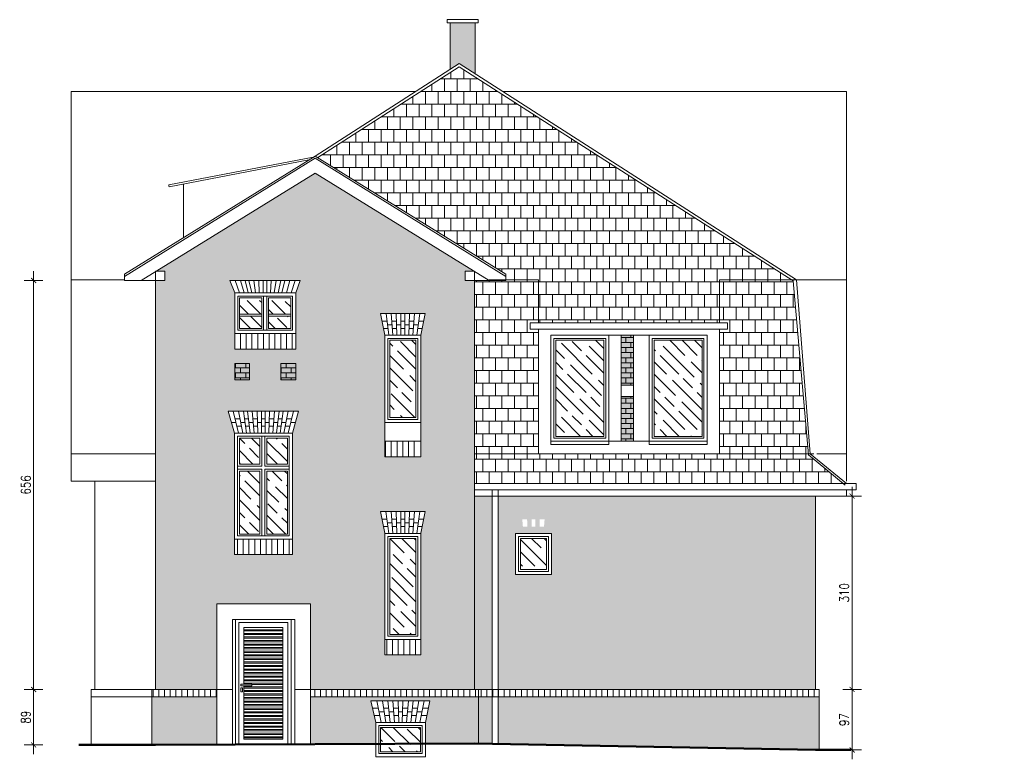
# Model space of a CAD drawing. Header units: millimetres. Extents: x 284606 to 569416, y -192995 to -95103.
# Tile 58 of 178: x 286613 to 288192, y -98790 to -97604. Entities that reach past the tile are written whole.
import ezdxf

# ---------------------------------------------------------------- set-up
doc = ezdxf.new("R2010")
doc.units = ezdxf.units.MM
doc.layers.get('0').update_dxf_attribs({"lineweight": 0})
for name, color, linetype, lineweight in [('!STR_Elewacje 0.15', 10, 'Continuous', 15), ('!STR_Konstrukcja 0.20', 200, 'Continuous', 20), ('!STR_Konstrukcja 0.50', 72, 'Continuous', 50), ('!STR_Kreskowanie', 253, 'Continuous', 5), ('!STR_Ocieplenie 0.05', 1, 'Continuous', 5), ('!STR_Stolarka drzwiowa', 30, 'Continuous', 15), ('!STR_Stolarka okienna', 72, 'Continuous', 15), ('!STR_Wymiarowanie', 254, 'Continuous', 9)]:
    doc.layers.add(name, color=color, linetype=linetype, lineweight=lineweight)
doc.layers.add('!STR_Kreskowanie ścian', color=7, linetype='Continuous', lineweight=5, true_color=0xa6a6a6)
doc.styles.add('EKO 1-10', font='romans.shx', dxfattribs={"width": 0.8, "height": 15})
doc.dimstyles.new('EKO wymiar 1-10', dxfattribs={"dimtxt": 15, "dimasz": 8, "dimexe": 15, "dimexo": 15, "dimgap": 5, "dimtad": 1, "dimdec": 0, "dimtxsty": 'EKO 1-10', "dimblk": 'ARCHTICK', "dimcen": 10, "dimdle": 15, "dimclrd": 256, "dimclre": 256, "dimclrt": 256, "dimazin": 2, "dimtfac": 1, "dimtdec": 0, "dimtmove": 2, "dimatfit": 3, "dimldrblk": 'ARCHTICK', "dimfxl": 15, "dimfxlon": 1, "dimlwd": -1, "dimlwe": -1, "dimarcsym": 0})

# ---------------------------------------------------------------- blocks, each defined once
blk = doc.blocks.new('_ArchTick')
at = {"color": 0, "linetype": 'ByBlock', "const_width": 0.15}
blk.add_lwpolyline([(-0.5, -0.5), (0.5, 0.5)], dxfattribs=at)
blk = doc.blocks.new('*D122')
at = {"layer": '!STR_Wymiarowanie', "ltscale": 1.5, "transparency": 16777216}
for p, q in [((286635.2, -98692.6), (286635.2, -98006.7)), ((286650.2, -98021.7), (286620.2, -98021.7)), ((286650.2, -98677.6), (286620.2, -98677.6))]:
    blk.add_line(p, q, dxfattribs=at)
at = {"layer": 'Defpoints', "color": 0, "ltscale": 1.5, "transparency": 16777216}
for p in [(286635.2, -98021.7), (286830.8, -98021.7), (286830.8, -98677.6)]:
    blk.add_point(p, dxfattribs=at)
at = {"layer": '!STR_Wymiarowanie', "ltscale": 1.5, "transparency": 16777216, "xscale": 8, "yscale": 8, "zscale": 8}
for p, rotation in [((286635.2, -98021.7), 90), ((286635.2, -98677.6), 270)]:
    blk.add_blockref('_ArchTick', p, dxfattribs=dict(at, rotation=rotation))
at = {"layer": '!STR_Wymiarowanie', "ltscale": 1.5, "transparency": 16777216, "insert": (286622.7, -98349.7), "char_height": 15, "attachment_point": 5, "rotation": 90, "style": 'EKO 1-10'}
blk.add_mtext('656', dxfattribs=at)
blk = doc.blocks.new('*D123')
at = {"layer": '!STR_Wymiarowanie', "ltscale": 1.5, "transparency": 16777216}
for p, q in [((287947.7, -98352.5), (287947.7, -98692.6)), ((287932.7, -98367.5), (287962.7, -98367.5)), ((287932.7, -98677.6), (287962.7, -98677.6))]:
    blk.add_line(p, q, dxfattribs=at)
at = {"layer": 'Defpoints', "color": 0, "ltscale": 1.5, "transparency": 16777216}
for p in [(287888.8, -98367.5), (287888.8, -98677.6), (287947.7, -98677.6)]:
    blk.add_point(p, dxfattribs=at)
at = {"layer": '!STR_Wymiarowanie', "ltscale": 1.5, "transparency": 16777216, "xscale": 8, "yscale": 8, "zscale": 8}
for p, rotation in [((287947.7, -98367.5), 90), ((287947.7, -98677.6), 270)]:
    blk.add_blockref('_ArchTick', p, dxfattribs=dict(at, rotation=rotation))
at = {"layer": '!STR_Wymiarowanie', "ltscale": 1.5, "transparency": 16777216, "insert": (287935.2, -98522.5), "char_height": 15, "attachment_point": 5, "rotation": 90, "style": 'EKO 1-10'}
blk.add_mtext('310', dxfattribs=at)
blk = doc.blocks.new('drzwi 2')
at = {"layer": '!STR_Kreskowanie ścian', "ltscale": 1.5}
h = blk.add_hatch(dxfattribs=at)
h.set_pattern_fill('ANSI32', color=256, scale=0.6, angle=135)
h.set_pattern_definition([(180, (-286831.7866, 101932.629), (-4e-16, -5.715), []), (180, (-286833.6916, 101934.534), (-4e-16, -5.715), [])])
h.paths.add_polyline_path([(75.8, 187.2), (13, 187.2), (13, 96.6), (25.9, 96.6), (25.9, 93.9), (13, 93.9), (13, 55), (75.8, 55)])
h.paths.add_polyline_path([(75.8, 55), (13, 55), (13, 8), (75.8, 8)])
at = {"layer": '!STR_Konstrukcja 0.20', "ltscale": 1.5}
blk.add_line((0, 105.9), (0.1, 105.9), dxfattribs=at)
at = {"layer": '!STR_Stolarka drzwiowa', "ltscale": 1.5}
for points in [[(0, 200.2), (88.8, 200.2), (88.8, 0), (0, 0)], [(5, 195.2), (83.8, 195.2), (83.8, 0), (5, 0)], [(8.2, 96.6), (25.9, 96.6), (25.9, 93.9), (8.2, 93.9)], [(8.2, 90.4), (11, 90.4), (11, 84), (8.2, 84)]]:
    blk.add_lwpolyline(points, close=True, dxfattribs=at)
for points in [[(0, 0), (0, 200.2), (88.8, 200.2), (88.8, 0)], [(5, 0), (5, 195.2), (83.8, 195.2), (83.8, 0)], [(13, 96.6), (13, 187.2), (75.8, 187.2), (75.8, 8), (13, 8), (13, 93.9)]]:
    blk.add_lwpolyline(points, dxfattribs=at)
blk = doc.blocks.new('okno 100x175')
at = {"layer": '!STR_Kreskowanie', "ltscale": 0.3}
h = blk.add_hatch(dxfattribs=at)
h.set_pattern_fill('GOST_WOOD', color=256, scale=7, angle=45)
h.set_pattern_definition([(135, (-591764.885, 207373.385), (29.6984848, 29.6984848), [70, -14]), (135, (-591745.086, 207373.385), (29.6984848, 29.6984848), [42, -10.5, 21, -10.5]), (135, (-591720.337, 207368.435), (29.6984848, 29.6984848), [70, -14])])
h.paths.add_polyline_path([(52, 162), (52, 120), (85, 120), (85, 162)])
h.paths.add_polyline_path([(8, 120), (41, 120), (41, 162), (8, 162)])
h.paths.add_polyline_path([(8, 8), (41, 8), (41, 109), (8, 109)])
h.paths.add_polyline_path([(52, 109), (52, 8), (85, 8), (85, 109)])
at = {"layer": '!STR_Kreskowanie ścian', "ltscale": 1.5}
h = blk.add_hatch(dxfattribs=at)
h.set_pattern_fill('ANSI31', color=256, scale=2.9, angle=45)
h.set_pattern_definition([(90, (-591764.885, 207373.385), (-9.2075, 9e-16), [])])
h.paths.add_polyline_path([(96.5, 0), (96.5, -25), (-3.5, -25), (-3.5, 0)])
at = {"layer": '!STR_Elewacje 0.15', "ltscale": 1.5}
for p, q in [((0, 170), (-10, 204.9)), ((103, 204.9), (-10, 204.9)), ((6.5, 170), (-2, 204.9)), ((9, 192.9), (0.9, 192.9)), ((13.5, 170), (6.6, 204.9)), ((19.5, 170), (14.5, 204.9)), ((22.5, 192.9), (16.2, 192.9)), ((25.5, 170), (20.9, 204.9)), ((31.5, 170), (28.6, 204.9)), ((36.8, 192.9), (29.6, 192.9)), ((37.5, 170), (36.5, 204.9)), ((43.5, 170), (43.5, 204.9)), ((49.5, 192.9), (43.5, 192.9)), ((49.5, 170), (49.5, 204.9)), ((55.5, 170), (56.5, 204.9)), ((63.4, 192.9), (56.2, 192.9)), ((61.5, 170), (64.4, 204.9)), ((67.5, 170), (72.1, 204.9)), ((76.8, 192.9), (70.5, 192.9)), ((73.5, 170), (78.5, 204.9)), ((79.5, 170), (86.4, 204.9)), ((92.1, 192.9), (84, 192.9)), ((86.5, 170), (95, 204.9)), ((93, 170), (103, 204.9)), ((2.4, 186.9), (-4.8, 186.9)), ((11.3, 180.9), (3.8, 180.9)), ((11.3, 180.9), (3.8, 180.9)), ((11.3, 180.9), (3.8, 180.9)), ((17.1, 186.9), (10.1, 186.9)), ((24.1, 180.9), (17.9, 180.9)), ((24.1, 180.9), (17.9, 180.9)), ((24.1, 180.9), (17.9, 180.9)), ((30.1, 186.9), (23.3, 186.9)), ((37.2, 180.9), (30.6, 180.9)), ((37.2, 180.9), (30.6, 180.9)), ((37.2, 180.9), (30.6, 180.9)), ((43.5, 186.9), (37, 186.9)), ((49.5, 180.9), (43.5, 180.9)), ((49.5, 180.9), (43.5, 180.9)), ((49.5, 180.9), (43.5, 180.9)), ((56, 186.9), (49.5, 186.9)), ((62.4, 180.9), (55.8, 180.9)), ((62.4, 180.9), (55.8, 180.9)), ((62.4, 180.9), (55.8, 180.9)), ((69.7, 186.9), (62.9, 186.9)), ((75.1, 180.9), (68.9, 180.9)), ((75.1, 180.9), (68.9, 180.9)), ((75.1, 180.9), (68.9, 180.9)), ((82.9, 186.9), (75.9, 186.9)), ((89.2, 180.9), (81.7, 180.9)), ((89.2, 180.9), (81.7, 180.9)), ((89.2, 180.9), (81.7, 180.9)), ((97.8, 186.9), (90.6, 186.9))]:
    blk.add_line(p, q, dxfattribs=at)
blk.add_lwpolyline([(93, 0), (0, 0), (0, -25), (93, -25)], close=True, dxfattribs=at)
at = {"layer": '!STR_Stolarka okienna', "ltscale": 1.5}
for points in [[(93, 0), (93, 170), (0, 170), (0, 0), (93, 0)], [(44, 165), (44, 117)], [(49, 165), (49, 117)], [(44, 117), (5, 117)], [(44, 112), (5, 112)], [(44, 112), (44, 5)], [(88, 117), (49, 117)], [(49, 112), (49, 5)], [(88, 112), (49, 112)]]:
    blk.add_lwpolyline(points, dxfattribs=at)
for points in [[(88, 5), (88, 165), (5, 165), (5, 5)], [(41, 162), (8, 162), (8, 120), (41, 120)], [(85, 162), (52, 162), (52, 120), (85, 120)], [(88, 112), (49, 112), (49, 5), (88, 5)], [(41, 109), (8, 109), (8, 8), (41, 8)], [(85, 109), (52, 109), (52, 8), (85, 8)]]:
    blk.add_lwpolyline(points, close=True, dxfattribs=at)
blk = doc.blocks.new('OKNO 58X170')
at = {"layer": '!STR_Kreskowanie', "ltscale": 0.3}
h = blk.add_hatch(dxfattribs=at)
h.set_pattern_fill('GOST_WOOD', color=256, scale=7, angle=45)
h.set_pattern_definition([(135, (-294727.483, 101179.47), (29.698485, 29.698485), [70, -14]), (135, (-294707.684, 101179.47), (29.698485, 29.698485), [42, -10.5, 21, -10.5]), (135, (-294682.936, 101174.52), (29.698485, 29.698485), [70, -14])])
h.paths.add_polyline_path([(50, 120), (8, 120), (8, 8), (50, 8)])
h.paths.add_polyline_path([(50, 162), (8, 162), (8, 120), (50, 120)])
at = {"layer": '!STR_Kreskowanie ścian', "ltscale": 1.5}
h = blk.add_hatch(dxfattribs=at)
h.set_pattern_fill('ANSI31', color=256, scale=2.9, angle=45)
h.set_pattern_definition([(90, (-591764.885, 207373.385), (-9.2075, 9e-16), [])])
h.paths.add_polyline_path([(56, 0), (56, -25), (-3.5, -25), (-3.5, 0)])
at = {"layer": '!STR_Elewacje 0.15', "ltscale": 1.5}
for p, q in [((65, 204.9), (-7, 204.9)), ((0, 170.3), (-7, 204.9)), ((-4.5, 192.9), (3.5, 192.9)), ((6.5, 170), (1.9, 204.9)), ((13, 170), (10.1, 204.9)), ((11.1, 192.9), (18.8, 192.9)), ((19.5, 170), (18.5, 204.9)), ((26, 170), (26, 204.9)), ((32, 192.9), (26, 192.9)), ((32, 170), (32, 204.9)), ((38.5, 170), (39.5, 204.9)), ((46.9, 192.9), (39.2, 192.9)), ((45, 170), (47.9, 204.9)), ((51.5, 170), (56.1, 204.9)), ((62.5, 192.9), (54.5, 192.9)), ((58, 170.3), (65, 204.9)), ((-2.1, 180.9), (5.1, 180.9)), ((-2.1, 180.9), (5.1, 180.9)), ((-2.1, 180.9), (5.1, 180.9)), ((4.3, 186.9), (11.6, 186.9)), ((12.1, 180.9), (19.2, 180.9)), ((12.1, 180.9), (19.2, 180.9)), ((12.1, 180.9), (19.2, 180.9)), ((19, 186.9), (26, 186.9)), ((32, 180.9), (26, 180.9)), ((32, 180.9), (26, 180.9)), ((32, 180.9), (26, 180.9)), ((39, 186.9), (32, 186.9)), ((45.9, 180.9), (38.8, 180.9)), ((45.9, 180.9), (38.8, 180.9)), ((45.9, 180.9), (38.8, 180.9)), ((53.7, 186.9), (46.4, 186.9)), ((60.1, 180.9), (52.9, 180.9)), ((60.1, 180.9), (52.9, 180.9)), ((60.1, 180.9), (52.9, 180.9))]:
    blk.add_line(p, q, dxfattribs=at)
blk.add_lwpolyline([(58, 0), (0, 0), (0, -25), (58, -25)], close=True, dxfattribs=at)
at = {"layer": '!STR_Stolarka okienna', "ltscale": 1.5}
for points in [[(58, 0), (58, 170), (0, 170), (0, 0), (58, 0)], [(53, 165), (53, 117)], [(53, 112), (53, 5)]]:
    blk.add_lwpolyline(points, dxfattribs=at)
for points in [[(53, 5), (53, 165), (5, 165), (5, 5)], [(50, 162), (8, 162), (8, 8), (50, 8)]]:
    blk.add_lwpolyline(points, close=True, dxfattribs=at)
blk = doc.blocks.new('okno piwnicy')
at = {"layer": '!STR_Kreskowanie', "ltscale": 0.3}
h = blk.add_hatch(dxfattribs=at)
h.set_pattern_fill('GOST_WOOD', color=256, scale=7, angle=45)
h.set_pattern_definition([(135, (-287916.425, 101495.86), (29.698485, 29.698485), [70, -14]), (135, (-287896.626, 101495.86), (29.698485, 29.698485), [42, -10.5, 21, -10.5]), (135, (-287871.878, 101490.91), (29.698485, 29.698485), [70, -14])])
h.paths.add_polyline_path([(71.8, 47), (8, 47), (8, 8), (71.8, 8)])
at = {"layer": '!STR_Elewacje 0.15', "ltscale": 1.5}
for p, q in [((86.7, 89.9), (-7.8, 89.9)), ((0, 55), (-7.8, 89.9)), ((8.9, 55), (2, 89.9)), ((16.1, 55), (10.8, 89.9)), ((23.2, 55), (19.4, 89.9)), ((30.1, 55), (27.3, 89.9)), ((37.1, 55), (36.1, 89.9)), ((42.6, 55), (43.6, 89.9)), ((49.6, 55), (52.5, 89.9)), ((56.5, 55), (60.4, 89.9)), ((63.6, 55), (69, 89.9)), ((70.9, 55), (77.8, 89.9)), ((79.8, 55), (86.7, 89.9)), ((4.3, 77.9), (-5.1, 77.9)), ((6.7, 65.9), (-2.5, 65.9)), ((6.7, 65.9), (-2.5, 65.9)), ((6.7, 65.9), (-2.5, 65.9)), ((13.5, 71.9), (5.5, 71.9)), ((20.7, 77.9), (12.6, 77.9)), ((22, 65.9), (14.5, 65.9)), ((22, 65.9), (14.5, 65.9)), ((22, 65.9), (14.5, 65.9)), ((28.7, 71.9), (21.4, 71.9)), ((36.5, 77.9), (28.3, 77.9)), ((36.8, 65.9), (29.2, 65.9)), ((36.8, 65.9), (29.2, 65.9)), ((36.8, 65.9), (29.2, 65.9)), ((43.1, 71.9), (36.6, 71.9)), ((43, 65.9), (50.5, 65.9)), ((43, 65.9), (50.5, 65.9)), ((43, 65.9), (50.5, 65.9)), ((43.3, 77.9), (51.5, 77.9)), ((51, 71.9), (58.4, 71.9)), ((57.7, 65.9), (65.3, 65.9)), ((57.7, 65.9), (65.3, 65.9)), ((57.7, 65.9), (65.3, 65.9)), ((59.1, 77.9), (67.2, 77.9)), ((66.2, 71.9), (74.3, 71.9)), ((73.1, 65.9), (81.9, 65.9)), ((73.1, 65.9), (81.9, 65.9)), ((73.1, 65.9), (81.9, 65.9)), ((75.4, 77.9), (84.3, 77.9))]:
    blk.add_line(p, q, dxfattribs=at)
at = {"layer": '!STR_Stolarka okienna', "ltscale": 1.5}
for points in [[(0, 55), (79.8, 55), (79.8, 0), (0, 0)], [(5, 50), (74.8, 50), (74.8, 5), (5, 5)], [(8, 47), (71.8, 47), (71.8, 8), (8, 8)]]:
    blk.add_lwpolyline(points, close=True, dxfattribs=at)
blk = doc.blocks.new('*D151')
at = {"layer": '!STR_Wymiarowanie', "ltscale": 1.5, "transparency": 16777216}
for p, q in [((286635.2, -98662.6), (286635.2, -98781.6)), ((286650.2, -98677.6), (286620.2, -98677.6)), ((286650.2, -98766.6), (286620.2, -98766.6))]:
    blk.add_line(p, q, dxfattribs=at)
at = {"layer": 'Defpoints', "color": 0, "ltscale": 1.5, "transparency": 16777216}
for p in [(286824.8, -98677.6), (286635.2, -98766.6), (286824.8, -98766.6)]:
    blk.add_point(p, dxfattribs=at)
at = {"layer": '!STR_Wymiarowanie', "ltscale": 1.5, "transparency": 16777216, "xscale": 8, "yscale": 8, "zscale": 8}
for p, rotation in [((286635.2, -98677.6), 90), ((286635.2, -98766.6), 270)]:
    blk.add_blockref('_ArchTick', p, dxfattribs=dict(at, rotation=rotation))
at = {"layer": '!STR_Wymiarowanie', "ltscale": 1.5, "transparency": 16777216, "insert": (286622.7, -98722.1), "char_height": 15, "attachment_point": 5, "rotation": 90, "style": 'EKO 1-10'}
blk.add_mtext('89', dxfattribs=at)
blk = doc.blocks.new('*D152')
at = {"layer": '!STR_Wymiarowanie', "ltscale": 1.5, "transparency": 16777216}
for p, q in [((287947.7, -98662.6), (287947.7, -98789.6)), ((287932.7, -98677.6), (287962.7, -98677.6)), ((287932.7, -98774.6), (287962.7, -98774.6))]:
    blk.add_line(p, q, dxfattribs=at)
at = {"layer": 'Defpoints', "color": 0, "ltscale": 1.5, "transparency": 16777216}
for p in [(287894.8, -98677.6), (287894.8, -98774.6), (287947.7, -98774.6)]:
    blk.add_point(p, dxfattribs=at)
at = {"layer": '!STR_Wymiarowanie', "ltscale": 1.5, "transparency": 16777216, "xscale": 8, "yscale": 8, "zscale": 8}
for p, rotation in [((287947.7, -98677.6), 90), ((287947.7, -98774.6), 270)]:
    blk.add_blockref('_ArchTick', p, dxfattribs=dict(at, rotation=rotation))
at = {"layer": '!STR_Wymiarowanie', "ltscale": 1.5, "transparency": 16777216, "insert": (287935.2, -98726.1), "char_height": 15, "attachment_point": 5, "rotation": 90, "style": 'EKO 1-10'}
blk.add_mtext('97', dxfattribs=at)
blk = doc.blocks.new('OKNO GÓRA')
at = {"layer": '!STR_Kreskowanie', "ltscale": 0.3}
h = blk.add_hatch(dxfattribs=at)
h.set_pattern_fill('GOST_WOOD', color=256, scale=7, angle=45)
h.set_pattern_definition([(135, (-288886.88, 98283.69), (29.698485, 29.698485), [70, -14]), (135, (-288867.08, 98283.69), (29.698485, 29.698485), [42, -10.5, 21, -10.5]), (135, (-288842.333, 98278.74), (29.698485, 29.698485), [70, -14])])
h.paths.add_polyline_path([(85, 162), (8, 162), (8, 8), (85, 8)])
at = {"layer": '!STR_Ocieplenie 0.05', "ltscale": 1.5}
blk.add_lwpolyline([(0, 0), (93, 0), (93, -5), (0, -5)], close=True, dxfattribs=at)
at = {"layer": '!STR_Stolarka okienna', "ltscale": 1.5}
blk.add_lwpolyline([(93, 0), (93, 170), (0, 170), (0, 0), (93, 0)], dxfattribs=at)
for points in [[(88, 5), (88, 165), (5, 165), (5, 5)], [(85, 162), (8, 162), (8, 8), (85, 8)]]:
    blk.add_lwpolyline(points, close=True, dxfattribs=at)

msp = doc.modelspace()

# ---------------------------------------------------------------- hatches: boundary and pattern name
at = {"layer": '!STR_Elewacje 0.15', "ltscale": 1.5}
h = msp.add_hatch(dxfattribs=at)
h.set_pattern_fill('ANSI31', color=256, scale=2.9, angle=45)
h.set_pattern_definition([(90, (-296935.864, 108993.735), (-9.2075, 9e-16), [])])
h.paths.add_polyline_path([(287055.6, -98106.7), (287055.6, -98131.7), (286957.6, -98131.7), (286957.6, -98106.7)])
at = {"layer": '!STR_Kreskowanie', "ltscale": 0.3}
h = msp.add_hatch(dxfattribs=at)
h.set_pattern_fill('GOST_WOOD', color=256, scale=7, angle=45)
h.set_pattern_definition([(135, (-5501.41, 19.05), (29.698485, 29.698485), [70, -14]), (135, (-5481.61, 19.05), (29.698485, 29.698485), [42, -10.5, 21, -10.5]), (135, (-5456.86, 14.1), (29.698485, 29.698485), [70, -14])])
h.paths.add_polyline_path([(287001.1, -98053.7), (286965.6, -98053.7), (286965.6, -98075.8), (287001.1, -98075.8)])
h.paths.add_polyline_path([(287001.1, -98078.8), (286965.6, -98078.8), (286965.6, -98098.7), (287001.1, -98098.7)])
h.paths.add_polyline_path([(287047.6, -98053.7), (287012.1, -98053.7), (287012.1, -98075.8), (287047.6, -98075.8)])
h.paths.add_polyline_path([(287047.6, -98078.8), (287012.1, -98078.8), (287012.1, -98098.7), (287047.6, -98098.7)])
h = msp.add_hatch(dxfattribs=at)
h.set_pattern_fill('GOST_WOOD', color=256, scale=7, angle=45)
h.set_pattern_definition([(135, (-7529.135, 2899.78), (29.698485, 29.698485), [70, -14]), (135, (-7509.336, 2899.78), (29.698485, 29.698485), [42, -10.5, 21, -10.5]), (135, (-7484.588, 2894.83), (29.698485, 29.698485), [70, -14])])
h.paths.add_polyline_path([(287248.3, -98159.7), (287206.3, -98159.7), (287206.3, -98241.7), (287248.3, -98241.7)])
h.paths.add_polyline_path([(287248.3, -98117.7), (287206.3, -98117.7), (287206.3, -98159.7), (287248.3, -98159.7)])
h = msp.add_hatch(dxfattribs=at)
h.set_pattern_fill('GOST_WOOD', color=256, scale=7, angle=45)
h.set_pattern_definition([(135, (-4813.824, 0), (29.698485, 29.698485), [70, -14]), (135, (-4794.025, -2e-15), (29.698485, 29.698485), [42, -10.5, 21, -10.5]), (135, (-4769.276, -4.95), (29.698485, 29.698485), [70, -14])])
h.paths.add_polyline_path([(287457.7, -98435.3), (287415.7, -98435.3), (287415.7, -98485.3), (287457.7, -98485.3)])
at = {"layer": '!STR_Kreskowanie ścian', "ltscale": 0.3}
h = msp.add_hatch(dxfattribs=at)
h.set_pattern_fill('AR-B816', color=256, scale=0.04)
h.paths.add_polyline_path([(287343.1, -97608.5), (287303.1, -97608.5), (287303.1, -97683.2), (287317.8, -97673.8), (287343.1, -97690.1)])
h.paths.add_polyline_path([(288735.5, -97608.5), (288629.5, -97608.5), (288629.5, -97853.7), (288735.5, -97753.3)])
h.paths.add_polyline_path([(289222, -97608.5), (289067.5, -97608.5), (289067.5, -97673.8), (289222, -97673.8)])
h.paths.add_polyline_path([(289748.1, -97608.5), (289582.5, -97608.5), (289582.5, -97673.8), (289748.1, -97673.8)])
h.paths.add_polyline_path([(289981.7, -97608.5), (289804.2, -97608.5), (289804.2, -97714.7), (289981.7, -97886.5)])
h.paths.add_polyline_path([(291251.3, -97608.5), (291211.3, -97608.5), (291211.3, -97690.1), (291236.6, -97673.8), (291251.3, -97683.2)])
h.paths.add_polyline_path([(292667, -97605.5), (292489.5, -97605.5), (292489.5, -97840.3), (292667, -97707.3)])
h.paths.add_polyline_path([(292888.7, -97605.5), (292723.1, -97605.5), (292723.1, -97673.8), (292888.7, -97673.8)])
h.paths.add_polyline_path([(293403.7, -97605.5), (293249.2, -97605.5), (293249.2, -97673.8), (293403.7, -97673.8)])
h.paths.add_polyline_path([(293841.7, -97611.3), (293735.7, -97611.3), (293735.7, -97756.8), (293799.8, -97822.2), (293841.7, -97822.2)])
at = {"layer": '!STR_Kreskowanie ścian', "ltscale": 1.5}
h = msp.add_hatch(dxfattribs=at)
h.set_pattern_fill('AR-B88', color=256, scale=0.1)
h.paths.add_polyline_path([(287317.8, -97679.4), (287090.7, -97824.8), (287392.4, -98011.7), (287392.4, -98020.8), (287444.6, -98020.8), (287444.6, -98089.7), (287735.1, -98089.7), (287735.1, -98020.8), (287850.9, -98020.8)])
h.paths.add_polyline_path([(287444.6, -98099.7), (287431.4, -98099.7), (287431.4, -98089.7), (287444.6, -98089.7), (287444.6, -98020.8), (287392.4, -98020.8), (287392.4, -98021.7), (287342.4, -98021.7), (287342.4, -98299.8), (287444.6, -98299.8)])
h.paths.add_polyline_path([(287875.8, -98299.8), (287342.4, -98299.8), (287342.4, -98347.5), (287933.7, -98347.5)])
h.paths.add_polyline_path([(287853, -98022.2), (287850.9, -98020.8), (287735.1, -98020.8), (287735.1, -98089.7), (287748.1, -98089.7), (287748.1, -98099.7), (287735.1, -98099.7), (287735.1, -98299.8), (287877.7, -98299.8)])
at = {"layer": '!STR_Kreskowanie ścian', "ltscale": 0.3}
h = msp.add_hatch(dxfattribs=at)
h.set_pattern_fill('AR-B816', color=256, scale=0.04)
h.paths.add_polyline_path([(287342.4, -98021.7), (287327.4, -98021.7), (287327.4, -98006.7), (287342.4, -98006.7), (287086.6, -97849.6), (286830.8, -98006.7), (286845.8, -98006.7), (286845.8, -98021.7), (286830.8, -98021.7), (286830.8, -98677.6), (286929.2, -98677.6), (286929.2, -98540.3), (287079, -98540.3), (287079, -98677.6), (287342.4, -98677.6)])
h.paths.add_polyline_path([(286957.1, -98461.4), (286957.1, -98436.4), (286957.1, -98266.4), (286947.2, -98231.5), (287060.1, -98231.5), (287050.1, -98266.4), (287050.1, -98436.4), (287050.1, -98461.4)], flags=16)
h.paths.add_polyline_path([(286962.1, -98431.4), (286962.1, -98271.4), (287045.1, -98271.4), (287045.1, -98431.4), (287006.1, -98431.4)], flags=0)
h.paths.add_polyline_path([(286965.1, -98428.4), (286965.1, -98327.4), (286998.1, -98327.4), (286998.1, -98428.4)], flags=0)
h.paths.add_polyline_path([(287009.1, -98428.4), (287009.1, -98327.4), (287042.1, -98327.4), (287042.1, -98428.4)], flags=0)
h.paths.add_polyline_path([(286965.1, -98316.4), (286965.1, -98274.4), (286998.1, -98274.4), (286998.1, -98316.4)], flags=0)
h.paths.add_polyline_path([(287009.1, -98316.4), (287009.1, -98274.4), (287042.1, -98274.4), (287042.1, -98316.4)], flags=0)
h.paths.add_polyline_path([(286958, -98243.5), (286966.1, -98243.5), (286967.3, -98249.5), (286974.2, -98249.5), (286973.4, -98243.5), (286979.6, -98243.5), (286980.4, -98249.5), (286987.2, -98249.5), (286986.7, -98243.5), (286994, -98243.5), (286994.1, -98249.5), (287000.6, -98249.5), (287000.6, -98243.5), (287006.6, -98243.5), (287006.6, -98249.5), (287013.1, -98249.5), (287013.3, -98243.5), (287020.5, -98243.5), (287020, -98249.5), (287026.8, -98249.5), (287027.6, -98243.5), (287033.9, -98243.5), (287033, -98249.5), (287040, -98249.5), (287041.2, -98243.5), (287049.2, -98243.5), (287046.3, -98255.5), (287038.8, -98255.5), (287040, -98249.5), (287033, -98249.5), (287032.2, -98255.5), (287026.1, -98255.5), (287026.8, -98249.5), (287020, -98249.5), (287019.5, -98255.5), (287012.9, -98255.5), (287013.1, -98249.5), (287006.6, -98249.5), (287006.6, -98255.5), (287000.6, -98255.5), (287000.6, -98249.5), (286994.1, -98249.5), (286994.3, -98255.5), (286987.7, -98255.5), (286987.2, -98249.5), (286980.4, -98249.5), (286981.2, -98255.5), (286975.1, -98255.5), (286974.2, -98249.5), (286967.3, -98249.5), (286968.5, -98255.5), (286961, -98255.5)], flags=0)
h.paths.add_polyline_path([(287198.3, -98427), (287191.4, -98392.4), (287263.3, -98392.4), (287256.3, -98427), (287256.3, -98597.3), (287256.3, -98622.3), (287198.3, -98622.3), (287198.3, -98597.3)], flags=16)
h.paths.add_polyline_path([(287203.3, -98432.3), (287251.3, -98432.3), (287251.3, -98480.3), (287251.3, -98592.3), (287203.3, -98592.3)], flags=0)
h.paths.add_polyline_path([(287206.3, -98435.3), (287248.3, -98435.3), (287248.3, -98589.3), (287206.3, -98589.3)], flags=0)
h.paths.add_polyline_path([(287209.5, -98404.4), (287217.2, -98404.4), (287217.4, -98410.4), (287224.3, -98410.4), (287224.3, -98404.4), (287230.3, -98404.4), (287230.3, -98410.4), (287237.3, -98410.4), (287237.5, -98404.4), (287245.2, -98404.4), (287244.2, -98416.4), (287237.2, -98416.4), (287237.3, -98410.4), (287230.3, -98410.4), (287230.3, -98416.4), (287224.3, -98416.4), (287224.3, -98410.4), (287217.4, -98410.4), (287217.5, -98416.4), (287210.5, -98416.4)], flags=0)
h.paths.add_polyline_path([(286957.6, -98180.9), (286957.6, -98154.9), (286981.6, -98154.9), (286981.6, -98180.9)], flags=16)
h.paths.add_polyline_path([(287031.6, -98180.9), (287031.6, -98154.9), (287055.6, -98154.9), (287055.6, -98180.9)], flags=16)
h.paths.add_polyline_path([(287198.3, -98304.7), (287198.3, -98279.7), (287198.3, -98109.4), (287191.4, -98074.8), (287263.3, -98074.8), (287256.3, -98109.4), (287256.3, -98279.7), (287256.3, -98304.7)], flags=16)
h.paths.add_polyline_path([(287203.3, -98274.7), (287203.3, -98114.7), (287251.3, -98114.7), (287251.3, -98162.7), (287251.3, -98274.7)], flags=0)
h.paths.add_polyline_path([(287206.3, -98271.7), (287206.3, -98117.7), (287248.3, -98117.7), (287248.3, -98271.7)], flags=0)
h.paths.add_polyline_path([(286957.6, -98131.7), (286957.6, -98106.7), (286957.6, -98041.7), (286949.7, -98021.8), (287062.6, -98021.8), (287055.6, -98041.7), (287055.6, -98106.7), (287055.6, -98131.7)], flags=16)
h.paths.add_polyline_path([(286962.6, -98101.7), (286962.6, -98046.7), (287050.6, -98046.7), (287050.6, -98101.7)], flags=0)
h.paths.add_polyline_path([(286965.6, -98098.7), (286965.6, -98049.7), (287001.1, -98049.7), (287001.1, -98098.7)], flags=0)
h.paths.add_polyline_path([(287012.1, -98098.7), (287012.1, -98049.7), (287047.6, -98049.7), (287047.6, -98098.7)], flags=0)
h.paths.add_polyline_path([(287209.5, -98086.8), (287217.2, -98086.8), (287217.4, -98092.8), (287224.3, -98092.8), (287224.3, -98086.8), (287230.3, -98086.8), (287230.3, -98092.8), (287237.3, -98092.8), (287237.5, -98086.8), (287245.2, -98086.8), (287244.2, -98098.8), (287237.2, -98098.8), (287237.3, -98092.8), (287230.3, -98092.8), (287230.3, -98098.8), (287224.3, -98098.8), (287224.3, -98092.8), (287217.4, -98092.8), (287217.5, -98098.8), (287210.5, -98098.8)], flags=0)
h.paths.add_polyline_path([(286929.2, -98689.6), (286824.8, -98689.6), (286824.8, -98766.6), (286929.2, -98765.5)])
h.paths.add_polyline_path([(287183.7, -98730.5), (287175.9, -98695.6), (287270.4, -98695.6), (287263.5, -98730.5), (287263.5, -98764.6), (287342.4, -98764.3), (287348.4, -98764.4), (287348.4, -98689.6), (287079, -98689.6), (287079, -98765.5), (287183.7, -98765)])
h.paths.add_polyline_path([(287894.8, -98689.6), (287380.3, -98689.6), (287380.3, -98765), (287879.9, -98774.5), (287894.8, -98774.6)])
h.paths.add_polyline_path([(287888.8, -98367.5), (287657.4, -98367.5), (287380.3, -98367.5), (287380.3, -98677.6), (287888.8, -98677.6)])
h.paths.add_polyline_path([(287407.7, -98493.3), (287407.7, -98427.3), (287400.8, -98427.3), (287472.7, -98427.3), (287465.7, -98427.3), (287465.7, -98493.3)], flags=16)
h.paths.add_polyline_path([(287412.7, -98488.3), (287412.7, -98432.3), (287460.7, -98432.3), (287460.7, -98486.3), (287460.7, -98488.3)], flags=0)
h.paths.add_polyline_path([(287415.7, -98485.3), (287415.7, -98435.3), (287457.7, -98435.3), (287457.7, -98485.3)], flags=0)
h.paths.add_polyline_path([(287426.9, -98416.7), (287419.8, -98416.7), (287418.8, -98404.7), (287426.6, -98404.7), (287426.7, -98410.7), (287433.7, -98410.7), (287433.7, -98404.7), (287439.7, -98404.7), (287439.7, -98410.7), (287446.7, -98410.7), (287446.9, -98404.7), (287454.6, -98404.7), (287453.6, -98416.7), (287446.5, -98416.7), (287446.7, -98410.7), (287439.7, -98410.7), (287439.7, -98416.7), (287433.7, -98416.7), (287433.7, -98410.7), (287426.7, -98410.7)], flags=16)
h.paths.add_polyline_path([(287370.3, -98367.5), (287342.4, -98367.5), (287342.4, -98677.6), (287370.3, -98677.6)])
h.paths.add_polyline_path([(287370.3, -98689.6), (287348.4, -98689.6), (287348.4, -98764.4), (287370.3, -98764.8)])
at = {"layer": '!STR_Kreskowanie ścian', "ltscale": 0.3, "true_color": 0xdbdbdb}
h = msp.add_hatch(color=254, dxfattribs=at)
h.dxf.hatch_style = 1
h.paths.add_polyline_path([(286981.6, -98154.9), (286957.6, -98154.9), (286957.6, -98180.9), (286981.6, -98180.9)])
h.paths.add_polyline_path([(287055.6, -98154.9), (287031.6, -98154.9), (287031.6, -98180.9), (287055.6, -98180.9)])
h.paths.add_polyline_path([(287597.3, -98109.7), (287577.6, -98109.7), (287577.6, -98189.9), (287597.3, -98189.9)])
h.paths.add_polyline_path([(287597.3, -98207.9), (287577.6, -98207.9), (287577.6, -98279.7), (287597.3, -98279.7)])
at = {"layer": '!STR_Kreskowanie ścian', "ltscale": 0.3}
h = msp.add_hatch(dxfattribs=at)
h.set_pattern_fill('AR-B816', color=256, scale=0.04)
h.paths.add_polyline_path([(286981.6, -98154.9), (286957.6, -98154.9), (286957.6, -98180.9), (286981.6, -98180.9)])
h.paths.add_polyline_path([(287055.6, -98154.9), (287031.6, -98154.9), (287031.6, -98180.9), (287055.6, -98180.9)])
h.paths.add_polyline_path([(287597.3, -98109.7), (287577.6, -98109.7), (287577.6, -98189.9), (287597.3, -98189.9)])
h.paths.add_polyline_path([(287597.3, -98207.9), (287577.6, -98207.9), (287577.6, -98279.7), (287597.3, -98279.7)])
at = {"layer": '!STR_Kreskowanie ścian', "ltscale": 1.5}
h = msp.add_hatch(dxfattribs=at)
h.set_pattern_fill('ANSI31', color=256, scale=2.9, angle=45)
h.set_pattern_definition([(90, (-304566.537, 109093.695), (-9.2075, 9e-16), [])])
h.paths.add_polyline_path([(287254.3, -98279.7), (287254.3, -98304.7), (287194.8, -98304.7), (287194.8, -98279.7)])
h = msp.add_hatch(dxfattribs=at)
h.set_pattern_fill('ANSI31', color=256, scale=2.9, angle=45)
h.set_pattern_definition([(90, (-3347.6985, 2627.342), (-9.2075, 9e-16), [])])
h.paths.add_polyline_path([(286929.2, -98677.6), (286824.8, -98677.6), (286824.8, -98689.6), (286929.2, -98689.6)])
h = msp.add_hatch(dxfattribs=at)
h.set_pattern_fill('ANSI31', color=256, scale=2.9, angle=45)
h.set_pattern_definition([(90, (-3088.45, 2627.342), (-9.2075, 9e-16), [])])
h.paths.add_polyline_path([(287894.8, -98677.6), (287084, -98677.6), (287084, -98689.6), (287894.8, -98689.6)])

# ---------------------------------------------------------------- linework, layer by layer
at = {"layer": '!STR_Elewacje 0.15', "ltscale": 1.5}
for p, q in [((287263.3, -98074.8), (287191.4, -98074.8)), ((287198.3, -98109.4), (287191.4, -98074.8)), ((287204.8, -98109.7), (287200.3, -98074.8)), ((287211.3, -98109.7), (287208.5, -98074.8)), ((287217.8, -98109.7), (287216.8, -98074.8)), ((287224.3, -98109.7), (287224.3, -98074.8)), ((287230.3, -98109.7), (287230.3, -98074.8)), ((287236.8, -98109.7), (287237.8, -98074.8)), ((287243.3, -98109.7), (287246.2, -98074.8)), ((287249.8, -98109.7), (287254.4, -98074.8)), ((287256.3, -98109.4), (287263.3, -98074.8)), ((287193.8, -98086.8), (287201.8, -98086.8)), ((287202.6, -98092.8), (287210, -98092.8)), ((287209.5, -98086.8), (287217.2, -98086.8)), ((287217.4, -98092.8), (287224.3, -98092.8)), ((287230.3, -98086.8), (287224.3, -98086.8)), ((287237.3, -98092.8), (287230.3, -98092.8)), ((287245.2, -98086.8), (287237.5, -98086.8)), ((287252.1, -98092.8), (287244.7, -98092.8)), ((287260.9, -98086.8), (287252.9, -98086.8)), ((287196.2, -98098.8), (287203.4, -98098.8)), ((287196.2, -98098.8), (287203.4, -98098.8)), ((287196.2, -98098.8), (287203.4, -98098.8)), ((287210.5, -98098.8), (287217.5, -98098.8)), ((287210.5, -98098.8), (287217.5, -98098.8)), ((287210.5, -98098.8), (287217.5, -98098.8)), ((287230.3, -98098.8), (287224.3, -98098.8)), ((287230.3, -98098.8), (287224.3, -98098.8)), ((287230.3, -98098.8), (287224.3, -98098.8)), ((287244.2, -98098.8), (287237.2, -98098.8)), ((287244.2, -98098.8), (287237.2, -98098.8)), ((287244.2, -98098.8), (287237.2, -98098.8)), ((287258.5, -98098.8), (287251.3, -98098.8)), ((287258.5, -98098.8), (287251.3, -98098.8)), ((287258.5, -98098.8), (287251.3, -98098.8))]:
    msp.add_line(p, q, dxfattribs=at)
for points in [[(287431.4, -98089.7), (287748.1, -98089.7), (287748.1, -98099.7), (287431.4, -98099.7)], [(287055.6, -98106.7), (286957.6, -98106.7), (286957.6, -98131.7), (287055.6, -98131.7)], [(287256.3, -98279.7), (287198.3, -98279.7), (287198.3, -98304.7), (287256.3, -98304.7)], [(287342.4, -98347.5), (287954.2, -98347.5), (287954.2, -98357.5), (287342.4, -98357.5)], [(287380.3, -98357.5), (287380.3, -98764.9), (287370.3, -98764.9), (287370.3, -98357.5)]]:
    msp.add_lwpolyline(points, close=True, dxfattribs=at)
at = {"layer": '!STR_Konstrukcja 0.20', "ltscale": 1.5}
for p, q in [((286780.8, -98011.7), (287086.6, -97822.2)), ((286780.8, -98015.3), (287086.6, -97825.8)), ((287392.4, -98011.7), (287086.6, -97822.2)), ((287392.4, -98015.3), (287086.6, -97825.8)), ((286807.6, -98021.7), (287086.6, -97849.6)), ((287365.6, -98021.7), (287086.6, -97849.6)), ((286780.8, -98021.7), (286780.8, -98011.7)), ((287392.4, -98021.7), (287392.4, -98011.7)), ((286957.6, -98041.7), (286949.7, -98021.8)), ((287062.6, -98021.8), (286949.7, -98021.8)), ((286965.1, -98041.7), (286958.6, -98021.8)), ((286972.6, -98041.7), (286967.2, -98021.8)), ((286979.1, -98041.7), (286974.2, -98021.8)), ((286985.1, -98041.7), (286980.5, -98021.8)), ((286991.1, -98041.7), (286988.3, -98021.8)), ((286997.1, -98041.7), (286996.1, -98021.8)), ((287003.1, -98041.7), (287003.1, -98021.8)), ((287009.1, -98041.7), (287009.1, -98021.8)), ((287015.1, -98041.7), (287016.1, -98021.8)), ((287021.1, -98041.7), (287024, -98021.8)), ((287027.1, -98041.7), (287031.7, -98021.8)), ((287033.1, -98041.7), (287038.1, -98021.8)), ((287040.7, -98041.7), (287046.1, -98021.8)), ((287048.1, -98041.7), (287054.6, -98021.8)), ((287055.6, -98041.7), (287062.6, -98021.8)), ((287392.4, -98020.8), (287365.6, -98020.8)), ((287444.6, -98020.8), (287392.4, -98020.8)), ((287735.1, -98020.8), (287850.9, -98020.8)), ((287342.4, -98299.8), (287886.5, -98299.8)), ((287938.8, -98367.5), (287938.8, -98357.5)), ((287657.4, -98367.5), (287938.8, -98367.5)), ((286954.2, -98677.6), (286830.8, -98677.6)), ((287888.8, -98677.6), (287054, -98677.6))]:
    msp.add_line(p, q, dxfattribs=at)
for points in [[(287348.1, -97608.5), (287298.1, -97608.5), (287298.1, -97603.5), (287348.1, -97603.5)], [(286830.8, -98021.7), (286845.8, -98021.7), (286845.8, -98006.7), (286830.8, -98006.7)], [(287342.4, -98021.7), (287327.4, -98021.7), (287327.4, -98006.7), (287342.4, -98006.7)], [(286954.2, -98565.3), (287054, -98565.3), (287054, -98765.5), (286954.2, -98765.5)]]:
    msp.add_lwpolyline(points, close=True, dxfattribs=at)
for points in [[(287303.1, -97683.2), (287303.1, -97608.5), (287343.1, -97608.5), (287343.1, -97690.1)], [(287086.6, -97822.2), (287317.8, -97673.8)], [(287090.7, -97824.8), (287317.8, -97679.4)], [(287938.5, -98347.5), (287880.6, -98299.8), (287858.4, -98020.8), (287317.8, -97673.8)], [(287936.5, -98349.8), (287877.8, -98301.4), (287853, -98022.2), (287317.8, -97679.4)], [(287342.4, -98677.6), (287342.4, -98014.7)], [(286830.8, -98021.7), (286780.8, -98021.7)], [(286830.8, -98677.6), (286830.8, -98021.7)], [(287342.4, -98021.7), (287392.4, -98021.7)], [(287444.6, -98020.8), (287444.6, -98089.7), (287735.1, -98089.7), (287735.1, -98020.8)], [(287888.8, -98367.5), (287342.4, -98367.5)], [(287888.8, -98367.5), (287888.8, -98677.6)], [(286929.2, -98765.5), (286929.2, -98540.3), (287079, -98540.3), (287079, -98765.5)], [(287348.4, -98764.3), (287348.4, -98677.6)]]:
    msp.add_lwpolyline(points, dxfattribs=at)
at = {"layer": '!STR_Konstrukcja 0.50', "ltscale": 1.5}
msp.add_lwpolyline([(287945.6, -98774.6), (287888.8, -98774.6), (287342.4, -98764.3), (286830.8, -98766.6), (286707.6, -98766.6)], dxfattribs=at)
at = {"layer": '!STR_Kreskowanie ścian', "ltscale": 0.3}
msp.add_line((286733.5, -98343.8), (286733.5, -98677.6), dxfattribs=at)
for points in [[(286695.5, -98343.8), (286695.5, -97718.8)], [(287247.7, -97718.8), (286695.5, -97718.8)], [(287387.9, -97718.8), (287938.8, -97718.8)], [(287938.8, -98343.8), (287938.8, -97718.8)], [(286851.9, -97868.5), (287083.5, -97824.1)], [(286852.4, -97871.4), (287076.4, -97828.5)], [(286875.8, -97952.8), (286875.8, -97866.9)], [(286780.8, -98020.8), (286695.5, -98020.8)], [(287850.9, -98020.8), (287938.8, -98020.8)], [(286830.8, -98299.8), (286695.5, -98299.8)], [(287891.1, -98299.8), (287938.8, -98299.8)], [(286830.8, -98343.8), (286695.5, -98343.8)]]:
    msp.add_lwpolyline(points, dxfattribs=at)
msp.add_arc((286873.3, -97866.4), 21.5, 185.5994, 193.6176, dxfattribs=at)
at = {"layer": '!STR_Ocieplenie 0.05', "ltscale": 1.5}
for p, q in [((287577.6, -98109.7), (287577.6, -98279.7)), ((287597.3, -98109.7), (287597.3, -98279.7))]:
    msp.add_line(p, q, dxfattribs=at)
for points in [[(287444.6, -98089.7), (287735.1, -98089.7)], [(287735.1, -98099.7), (287735.1, -98299.7), (287444.6, -98299.7), (287444.6, -98099.7)], [(287079, -98765.5), (287079, -98765.5), (287079, -98689.6), (287894.8, -98689.6), (287894.8, -98774.6), (287880.1, -98774.5)]]:
    msp.add_lwpolyline(points, dxfattribs=at)
for points in [[(287464.6, -98109.7), (287715.1, -98109.7), (287715.1, -98279.7), (287464.6, -98279.7)], [(287577.6, -98189.9), (287597.3, -98189.9), (287597.3, -98207.9), (287577.6, -98207.9)], [(286929.2, -98677.6), (286824.8, -98677.6), (286824.8, -98689.6), (286929.2, -98689.6)], [(287894.8, -98677.6), (287079, -98677.6), (287079, -98689.6), (287894.8, -98689.6)], [(286824.8, -98689.6), (286929.2, -98689.6), (286929.2, -98765.5), (286824.8, -98766.6)]]:
    msp.add_lwpolyline(points, close=True, dxfattribs=at)
at = {"layer": '!STR_Stolarka okienna', "ltscale": 1.5}
for points in [[(287055.6, -98041.7), (287055.6, -98106.7), (286957.6, -98106.7), (286957.6, -98041.7)], [(287050.6, -98046.7), (287050.6, -98101.7), (286962.6, -98101.7), (286962.6, -98046.7)], [(287001.1, -98049.7), (286965.6, -98049.7), (286965.6, -98098.7), (287001.1, -98098.7)], [(287047.6, -98049.7), (287012.1, -98049.7), (287012.1, -98098.7), (287047.6, -98098.7)], [(287251.3, -98244.7), (287251.3, -98114.7), (287203.3, -98114.7), (287203.3, -98244.7)], [(287248.3, -98117.7), (287206.3, -98117.7), (287206.3, -98241.7), (287248.3, -98241.7)], [(287460.7, -98488.3), (287460.7, -98432.3), (287412.7, -98432.3), (287412.7, -98488.3)], [(287457.7, -98435.3), (287415.7, -98435.3), (287415.7, -98485.3), (287457.7, -98485.3)]]:
    msp.add_lwpolyline(points, close=True, dxfattribs=at)
for points in [[(287004.1, -98046.7), (287004.1, -98101.7)], [(287009.1, -98046.7), (287009.1, -98101.7)], [(287001.1, -98075.8), (286965.6, -98075.8)], [(287001.1, -98078.8), (286965.6, -98078.8)], [(287012.1, -98075.8), (287047.6, -98075.8)], [(287012.1, -98078.8), (287047.6, -98078.8)], [(287256.3, -98279.7), (287256.3, -98109.7), (287198.3, -98109.7), (287198.3, -98279.7), (287256.3, -98279.7)], [(287256.3, -98249.7), (287256.3, -98109.7), (287198.3, -98109.7), (287198.3, -98249.7), (287256.3, -98249.7)], [(287251.3, -98114.7), (287251.3, -98162.7)], [(287251.3, -98167.7), (287251.3, -98244.7)], [(287465.7, -98493.3), (287465.7, -98427.3), (287407.7, -98427.3), (287407.7, -98493.3), (287465.7, -98493.3)], [(287460.7, -98432.3), (287460.7, -98486.3)]]:
    msp.add_lwpolyline(points, dxfattribs=at)
at = {"layer": '!STR_Wymiarowanie', "ltscale": 1.5}
for points in [[(286981.6, -98154.9), (286957.6, -98154.9), (286957.6, -98180.9), (286981.6, -98180.9)], [(287055.6, -98154.9), (287031.6, -98154.9), (287031.6, -98180.9), (287055.6, -98180.9)], [(286824.8, -98677.6), (286727.5, -98677.6), (286727.5, -98689.6), (286824.8, -98689.6)], [(286727.5, -98689.6), (286824.8, -98689.6), (286824.8, -98766.6), (286727.5, -98766.6)]]:
    msp.add_lwpolyline(points, close=True, dxfattribs=at)

# ---------------------------------------------------------------- block references
at = {"layer": '!STR_Konstrukcja 0.20', "ltscale": 1.5}
for name, p in [('okno 100x175', (286957.1, -98436.4)), ('drzwi 2', (286959.2, -98765.5))]:
    msp.add_blockref(name, p, dxfattribs=at)
at = {"layer": '!STR_Ocieplenie 0.05'}
for name, p in [('OKNO GÓRA', (287464.6, -98279.7)), ('OKNO GÓRA', (287622.1, -98279.7)), ('OKNO 58X170', (287198.3, -98597.3))]:
    msp.add_blockref(name, p, dxfattribs=at)
at = {"layer": '!STR_Wymiarowanie'}
msp.add_blockref('okno piwnicy', (287183.7, -98785.5), dxfattribs=at)

# ---------------------------------------------------------------- dimensions: what is measured, and where the dimension line sits
at = {"layer": '!STR_Wymiarowanie', "ltscale": 1.5}
for base, p1, p2, picture, middle in [((286635.2, -98021.7), (286830.8, -98677.6), (286830.8, -98021.7), '*D122', (286622.7, -98349.7)), ((287947.7, -98677.6), (287888.8, -98367.5), (287888.8, -98677.6), '*D123', (287935.2, -98522.5)), ((286635.2, -98766.6), (286824.8, -98677.6), (286824.8, -98766.6), '*D151', (286622.7, -98722.1)), ((287947.7, -98774.6), (287894.8, -98677.6), (287894.8, -98774.6), '*D152', (287935.2, -98726.1))]:
    dim = msp.add_linear_dim(base=base, p1=p1, p2=p2, angle=90, dimstyle='EKO wymiar 1-10', dxfattribs=at)
    dim.commit()
    dim.dimension.update_dxf_attribs({"geometry": picture, "text_midpoint": middle})

doc.saveas('drawing.dxf')
